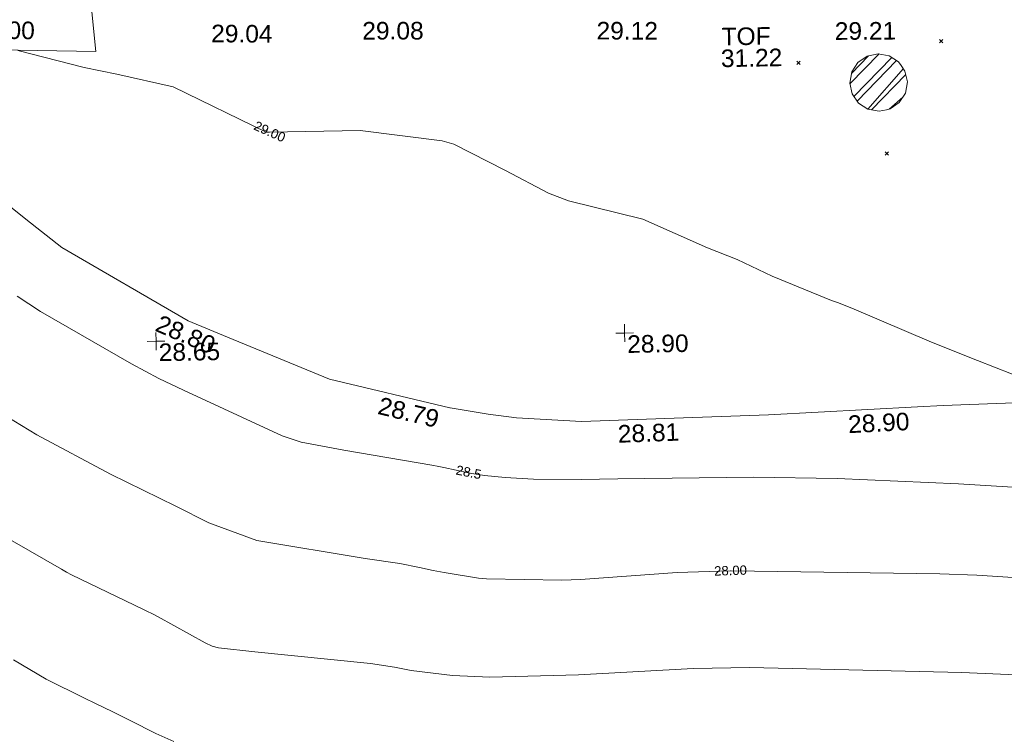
# Model space of a CAD drawing. Header units: millimetres. Extents: x -290717 to 520720, y -88450 to 287762.
# Tile 239 of 256: x 54517 to 75531, y 27179 to 42444. Entities that reach past the tile are written whole.
import ezdxf

# ---------------------------------------------------------------- set-up
doc = ezdxf.new("R2010")
doc.units = ezdxf.units.MM
doc.linetypes.add('IMPORT-HIDDEN2 _3_', pattern=[4762.5, 3175, -1587.5])
doc.linetypes.add('IMPORT-UG_ELEC_STREET LIGHTING_QLB2 _2_', pattern=[2700, 1500, -300.0000000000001, 0, -250, 150, -300.0000000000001, 0, -200])
for name, color, linetype, lineweight, true_color in [('00_UAV_LEVEL_SPOT', 7, 'Continuous', 9, 0x666666), ('00_UAV_SLOPE_TOP', 40, 'Continuous', 9, 0xffbf00), ('00_UAV_TOP_OF_FENCE', 6, 'Continuous', 9, 0xff00ff), ('00_UAV_WALL', 7, 'Continuous', 9, 0x7c00a5), ('01_DTM_CONTOUR_MJR', 7, 'Continuous', 9, 0x7f3f00), ('01_DTM_CONTOUR_MNR', 7, 'Continuous', 9, 0xa5a552), ('01_DTM_CONTOUR_MNR_LABELS', 7, 'Continuous', 9, 0xa5a552), ('12333-PUM-2D-U-0001-C01 - Rev2_REVIT IMPORT_dwg', 7, 'Continuous', 9, 0x767676), ('PUM-CHAMBER EXTENTS', 6, 'IMPORT-HIDDEN2 _3_', 9, 0xff00ff)]:
    doc.layers.add(name, color=color, linetype=linetype, lineweight=lineweight, true_color=true_color)
for name, color, linetype, lineweight in [('00_UAV_ROAD_EDGE', 7, 'Continuous', 9), ('00_UAV_SURFACE', 7, 'Continuous', 9), ('GEN-TEXT', 7, 'Continuous', 9)]:
    doc.layers.add(name, color=color, linetype=linetype, lineweight=lineweight)
doc.styles.add('Swis721 Lt BT_1', font='swissl.ttf', dxfattribs={"height": 200})
doc.styles.add('Swis721 Lt BT_2', font='swissl.ttf', dxfattribs={"height": 375})

# ---------------------------------------------------------------- blocks, each defined once
blk = doc.blocks.new('12333-PUM-2D-U-0001-C01 - Rev2_REVIT IMPORT_dwg_UAV-2077255-Site Location Plan Existing')
at = {"layer": '00_UAV_LEVEL_SPOT', "color": 254, "true_color": 0xcccccc, "flags": 128}
for points in [[(0, -500.0000000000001), (0, 0), (-500.0000000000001, 0)], [(500.0000000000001, 0), (0, 0), (0, 500.0000000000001)]]:
    blk.add_lwpolyline(points, dxfattribs=at)
blk = doc.blocks.new('12333-PUM-2D-U-0001-C01 - Rev2_REVIT IMPORT_dwg_MGS62954_T2_Galway_ITM_3d_Rev1-2077680-Site Location Plan Existing')
at = {"layer": '00_UAV_SLOPE_TOP', "color": 254, "true_color": 0xcccccc, "flags": 128}
blk.add_lwpolyline([(533981139.7295001, 725588423.8715003), (533976768.7295, 725588335.8715003), (533976221.0449659, 725588316.484437), (533973039.7295, 725588203.8715001), (533971224.1959872, 725588171.118202), (533969048.7295001, 725588131.8715), (533967661.7295001, 725588233.8715001), (533967060.7295001, 725588318.8715003), (533966248.0601672, 725588468.4425429), (533966245.7295001, 725588468.8715001), (533963688.7295001, 725589124.8715003), (533961524.689293, 725590060.3605292), (533960690.7295001, 725590420.8715), (533958021.7295001, 725592034.8715001), (533957268.9388156, 725592650.2232214), (533956575.7295001, 725593216.8715)], dxfattribs=at)
at = {"layer": '00_UAV_SURFACE', "color": 254, "true_color": 0xcccccc, "flags": 128}
blk.add_lwpolyline([(533958754.3925, 725597048.352), (533958821.0595002, 725596202.8885002), (533956328.0595002, 725596284.8885002), (533954671.6445435, 725596298.3416166), (533954358.0595001, 725596300.8885001), (533953875.0595002, 725598380.8885)], dxfattribs=at)
at = {"layer": '01_DTM_CONTOUR_MJR', "color": 254, "true_color": 0xcccccc, "flags": 128}
blk.add_lwpolyline([(533979220.2691507, 725582507.0852985), (533977073.024759, 725582632.7827134), (533972545.5917102, 725582820.0450999), (533971336.2541963, 725582817.6475269), (533968890.2679605, 725582723.9864686), (533966999.55476, 725582711.8087465), (533966201.9989144, 725582756.5808238), (533965323.9666573, 725582883.1712884), (533964965.3869023, 725582956.6542089), (533964453.0226105, 725583049.5375502), (533961991.3807802, 725583339.2161967), (533961219.2454366, 725583436.3154002), (533961081.9671425, 725583475.6434648), (533960935.5705746, 725583545.31147), (533959943.279989, 725584122.9113905), (533959824.0916039, 725584184.3936211), (533959704.7166961, 725584243.1374108), (533959628.3821759, 725584280.6771713), (533958107.4172585, 725585048.6583161), (533958000.7692191, 725585110.8566966), (533957895.7950575, 725585175.5238502), (533956232.6041043, 725586161.1174129)], dxfattribs=at)
at = {"layer": '01_DTM_CONTOUR_MNR', "color": 254, "true_color": 0xcccccc, "flags": 128}
for points in [[(533978203.1306331, 725584641.6680619), (533977424.9629929, 725584701.3167063), (533976637.559442, 725584745.0750735), (533972186.4497057, 725584885.3796902), (533972171.8921313, 725584885.2026918), (533971030.7612646, 725584871.3282427), (533968964.9704589, 725584757.161533), (533968569.0972773, 725584751.0923101), (533966962.2164041, 725584812.284427), (533966788.6262258, 725584827.8480103), (533966064.078761, 725584957.8829094), (533965826.8809995, 725585007.476179), (533965537.4552797, 725585076.5939561), (533965120.9385331, 725585167.4952093), (533964379.7080866, 725585290.6832284), (533962074.9760876, 725585711.3678002), (533961061.3847496, 725586109.3185797), (533960358.5512627, 725586472.7468545), (533958975.3649669, 725587182.0625983), (533957424.0529984, 725588044.0801259), (533956773.4112726, 725588455.4443719)], [(533979680.0000002, 725588390.0000001), (533977523.9868569, 725589284.7546159), (533976549.6259948, 725589688.1703856), (533974906.8012423, 725590420), (533974573.2679739, 725590563.2679739), (533974430.0000002, 725590618.7281399), (533973167.3237324, 725591157.3237324), (533972430.0000002, 725591523.5169214), (533971798.9643691, 725591788.9643692), (533970430.0000002, 725592420.0000001), (533968851.7898834, 725592841.7898833), (533968430.0000002, 725593011.0577972), (533967520.0405327, 725593510.0405327), (533966430.0000002, 725594090.575693), (533966178.3624455, 725594168.3624455), (533964430.0000002, 725594420), (533962498.6215446, 725594420), (533962430.0000002, 725594420), (533960458.4536082, 725595415.8762889), (533959262.2931359, 725595711.0051045), (533958568.5957007, 725595865.5424948), (533957160.0000001, 725596250)], [(533979617.2212015, 725586460.9194108), (533977071.9909103, 725586662.2727208), (533974480.3508027, 725586816.7556169), (533972698.7576115, 725586874.842058), (533969801.1084974, 725586894.3053755), (533969018.7303181, 725586889.6359453), (533968002.5416766, 725586919.1712226), (533967400.7222311, 725586960.0680702), (533966958.3864607, 725587012.39419), (533966687.5596942, 725587062.6837898), (533966616.5733756, 725587078.809115), (533966094.4895577, 725587197.4062133), (533965988.4632233, 725587224.4634693), (533965834.7096064, 725587255.2755986), (533963962.8818957, 725587604.9369752), (533963059.5200816, 725587789.3236338), (533962656.7280226, 725587936.5431423), (533960566.0074524, 725588943.3614771), (533960047.4178566, 725589206.5401584), (533959466.5486037, 725589529.9603006), (533957548.1984932, 725590677.1233904), (533957054.9644324, 725591013.2660987)], [(533960231.2799183, 725581454.8126329), (533959846.404052, 725581632.1044861), (533959305.1066195, 725581923.4924567), (533958937.7214355, 725582112.4086548), (533958570.0231484, 725582293.5968187), (533958337.9144, 725582413.6986439), (533957532.0181867, 725582835.8820198), (533957183.9768803, 725583043.7140003), (533956841.9473642, 725583258.3765703)]]:
    blk.add_lwpolyline(points, dxfattribs=at)
at = {"xscale": 0.375, "yscale": 0.375, "zscale": 0.375}
for p in [(533960000.0000001, 725590000), (533970000, 725590000)]:
    blk.add_blockref('12333-PUM-2D-U-0001-C01 - Rev2_REVIT IMPORT_dwg_UAV-2077255-Site Location Plan Existing', p, dxfattribs=at)
at = {"layer": '00_UAV_LEVEL_SPOT', "char_height": 375, "width": 1495.902363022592, "attachment_point": 1, "line_spacing_factor": 1.005061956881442, "style": 'Swis721 Lt BT_2'}
for s, insert in [('28.65', (533960051.8765643, 725589949.1441548)), ('28.90', (533970051.8765643, 725589949.1441548))]:
    blk.add_mtext(s, dxfattribs=dict(at, insert=insert))
at = {"layer": '00_UAV_ROAD_EDGE', "color": 251, "true_color": 0x666666, "insert": (533956223.964797, 725596899.2183172), "char_height": 375, "width": 1495.902363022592, "attachment_point": 1, "rotation": 358.2791215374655, "line_spacing_factor": 1.005061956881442, "style": 'Swis721 Lt BT_2'}
blk.add_mtext('29.00', dxfattribs=at)
at = {"layer": '00_UAV_SLOPE_TOP', "color": 251, "true_color": 0x666666, "char_height": 375, "width": 1495.902363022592, "attachment_point": 1, "line_spacing_factor": 1.005061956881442, "style": 'Swis721 Lt BT_2'}
for s, insert, rotation in [('28.80', (533960113.4254197, 725590572.0234461), 335.91163376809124), ('28.79', (533964773.6810483, 725588734.0218118), 345.62043687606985), ('28.81', (533969814.7299789, 725588036.7782543), 1.0335376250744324), ('28.90', (533974728.6347784, 725588154.6929263), 2.027322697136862)]:
    blk.add_mtext(s, dxfattribs=dict(at, insert=insert, rotation=rotation))
at = {"layer": '00_UAV_TOP_OF_FENCE', "color": 251, "true_color": 0x666666, "char_height": 375, "attachment_point": 1, "line_spacing_factor": 1.005061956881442, "style": 'Swis721 Lt BT_2'}
for s, insert, width in [('TOF', (533972180.1963287, 725596472.8252645), 1163.479615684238), ('31.22', (533972157.7726869, 725596009.4485596), 1495.902363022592)]:
    blk.add_mtext(s, dxfattribs=dict(at, insert=insert, width=width))
at = {"layer": '00_UAV_WALL', "color": 251, "true_color": 0x666666, "char_height": 375, "width": 1495.902363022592, "attachment_point": 1, "line_spacing_factor": 1.005061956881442, "style": 'Swis721 Lt BT_2'}
for s, insert, rotation in [('29.04', (533961294.4206509, 725596731.2149336), 358.57832261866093), ('29.08', (533964518.6099231, 725596733.0612991), 359.0281844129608), ('29.12', (533969518.9985658, 725596647.1233704), 358.8328046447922), ('29.21', (533974599.8654724, 725596549.2514321), 359.3738958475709)]:
    blk.add_mtext(s, dxfattribs=dict(at, insert=insert, rotation=rotation))
at = {"layer": '01_DTM_CONTOUR_MNR_LABELS', "color": 251, "true_color": 0x666666, "char_height": 200, "attachment_point": 2, "line_spacing_factor": 1.005061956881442, "style": 'Swis721 Lt BT_1'}
for s, insert, width, rotation in [('29.00', (533962546.1378266, 725594519.906558), 797.8007824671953, 334.98582116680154), ('28.5', (533966643.4466301, 725587186.176727), 620.5117196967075, 347.70549135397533), ('28.00', (533972171.3617686, 725584995.8319651), 797.8007824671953, 0.696596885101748)]:
    blk.add_mtext(s, dxfattribs=dict(at, insert=insert, width=width, rotation=rotation))
blk = doc.blocks.new('12333-PUM-2D-U-0001-C01 - Rev2_REVIT IMPORT_dwg-1620468-Site Location Plan Existing')
at = {"layer": 'PUM-CHAMBER EXTENTS', "true_color": 0xffaaff}
h = blk.add_hatch(dxfattribs=at)
h.set_pattern_fill('FP_3', color=211, style=0, pattern_type=2)
h.set_pattern_definition([(45, (-533641079.65, -725615854.3560001), (-265.1650429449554, 265.1650429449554), []), (45, (-533640902.873, -725615854.3560001), (-265.1650429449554, 265.1650429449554), [])])
h.paths.add_polyline_path([(334433.2006126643, -21220.39457084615), (334668.5182809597, -21173.58697636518), (334868.0109673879, -21040.29022483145), (335001.3077189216, -20840.79753840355), (335048.1153134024, -20605.47987010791), (335001.3077189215, -20370.16220181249), (334868.0109673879, -20170.66951538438), (334668.5182809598, -20037.37276385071), (334433.2006126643, -19990.56516936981), (334197.882944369, -20037.37276385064), (333998.3902579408, -20170.66951538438), (333865.0935064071, -20370.16220181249), (333818.2859119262, -20605.47987010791), (333865.093506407, -20840.79753840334), (333998.3902579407, -21040.29022483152), (334197.8829443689, -21173.58697636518)])
at = {"layer": 'GEN-TEXT', "color": 253, "true_color": 0xaaaaaa}
for p, q in [((335749.9948138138, -19784.71151774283), (335820.7054919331, -19714.00083962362)), ((335820.7054919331, -19784.71151774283), (335749.9948138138, -19714.00083962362)), ((332695.9948138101, -20193.71151772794), (332766.7054919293, -20123.00083960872)), ((332766.7054919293, -20193.71151772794), (332695.9948138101, -20123.00083960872)), ((334547.9948137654, -22159.71151774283), (334618.7054918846, -22089.00083962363)), ((334618.7054918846, -22159.71151774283), (334547.9948137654, -22089.00083962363))]:
    blk.add_line(p, q, dxfattribs=at)
at = {"layer": 'PUM-CHAMBER EXTENTS', "color": 211, "linetype": 'Continuous', "true_color": 0xffaaff, "flags": 128}
blk.add_lwpolyline([(335048.1153134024, -20605.47987010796), (335001.3077189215, -20370.16220181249), (334922.8324695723, -20252.71569134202), (334868.0109673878, -20170.66951538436), (334668.5182809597, -20037.37276385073), (334433.2006126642, -19990.56516936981), (334197.8829443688, -20037.37276385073), (333998.3902579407, -20170.66951538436), (333865.093506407, -20370.16220181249), (333840.92632588, -20491.65882263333), (333818.2859119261, -20605.47987010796), (333865.093506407, -20840.79753840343), (333998.3902579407, -21040.29022483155), (334197.8829443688, -21173.58697636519), (334433.2006126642, -21220.39457084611), (334594.3575069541, -21188.33847146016), (334668.5182809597, -21173.58697636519), (334868.0109673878, -21040.29022483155), (335001.3077189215, -20840.79753840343)], close=True, dxfattribs=at)
blk.add_blockref('12333-PUM-2D-U-0001-C01 - Rev2_REVIT IMPORT_dwg_MGS62954_T2_Galway_ITM_3d_Rev1-2077680-Site Location Plan Existing', (-533641079.6498471, -725615854.3561786))

msp = doc.modelspace()

# ---------------------------------------------------------------- block references
at = {"layer": '12333-PUM-2D-U-0001-C01 - Rev2_REVIT IMPORT_dwg', "color": 254, "linetype": 'IMPORT-UG_ELEC_STREET LIGHTING_QLB2 _2_', "true_color": 0xffd4d4, "rotation": 0.9999999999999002}
msp.add_blockref('12333-PUM-2D-U-0001-C01 - Rev2_REVIT IMPORT_dwg-1620468-Site Location Plan Existing', (-261895.0770586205, 55869.5817132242), dxfattribs=at)

doc.saveas('drawing.dxf')
